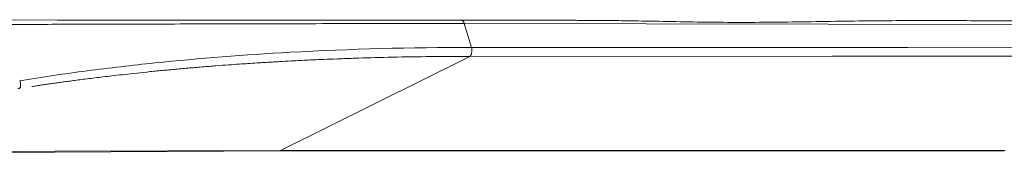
# Model space of a CAD drawing. Header units: millimetres. Extents: x 5811 to 10627, y -754 to 7105.
# Tile 4 of 7: x 6725 to 6961, y 1770 to 1802. Entities that reach past the tile are written whole.
import ezdxf

# ---------------------------------------------------------------- set-up
doc = ezdxf.new("R2010")
doc.units = ezdxf.units.MM
doc.layers.add('Aparatos eléctricos', color=7, linetype='Continuous', lineweight=9)

# ---------------------------------------------------------------- blocks, each defined once
blk = doc.blocks.new('34284WP - 34284WP KLIM S Black_light oak wood fan DC SMART-642360-Alzado_PDF')
at = {"color": 254, "lineweight": 9, "true_color": 0xcccccc}
for p, q in [((6787.54, 1770.94), (6679.3, 1770.32)), ((6790.83, 1770.94), (6787.54, 1770.94)), ((6961.16, 1770.93), (6790.83, 1770.94))]:
    blk.add_line(p, q, dxfattribs=at)
at = {"color": 254, "lineweight": 9, "true_color": 0xcccccc, "flags": 128}
for points in [[(6831.09, 1802.24), (6734.25, 1802.29), (6687.76, 1802.33), (6664.34, 1802.35), (6658.07, 1802.37), (6650.23, 1802.39), (6647.46, 1802.39)], [(6833.47, 1795.74), (6832.61, 1798.59), (6831.75, 1801.43)], [(7006.17, 1801.15), (6918.96, 1801.3), (6831.75, 1801.43)], [(7007.29, 1795.64), (6972.68, 1795.66), (6937.99, 1795.68), (6903.22, 1795.7), (6868.38, 1795.72), (6833.47, 1795.74)], [(6833.06, 1793.59), (6810.39, 1782.29), (6787.72, 1770.98)], [(7006.78, 1793.63), (6919.92, 1793.61), (6833.06, 1793.59)], [(6679.47, 1770.36), (6733.61, 1770.85), (6787.72, 1770.98)], [(6787.72, 1770.98), (6789.36, 1770.98), (6791.01, 1770.98)], [(6791.01, 1770.98), (6876.17, 1770.98), (6961.34, 1770.97)]]:
    blk.add_lwpolyline(points, dxfattribs=at)
at = {"color": 254, "lineweight": 9, "true_color": 0xcccccc}
for points, knots in [([(6831.75, 1801.43), (6821.34, 1801.45), (6806.79, 1801.44), (6789.78, 1801.42), (6774.12, 1801.38), (6760.36, 1801.34), (6748.16, 1801.31), (6739.77, 1801.29), (6733.26, 1801.27), (6728.42, 1801.25), (6724.93, 1801.25), (6721.78, 1801.24), (6718.94, 1801.23), (6716.1, 1801.23), (6712.98, 1801.22), (6709.52, 1801.21), (6705.94, 1801.2), (6702.18, 1801.19), (6698.37, 1801.19), (6694.19, 1801.18), (6689.71, 1801.17), (6685.34, 1801.16), (6681.48, 1801.16), (6678.31, 1801.15), (6675.51, 1801.15), (6672.98, 1801.14), (6670.49, 1801.14), (6668.16, 1801.14), (6666.08, 1801.14), (6664.09, 1801.13), (6662.03, 1801.13), (6659.99, 1801.13), (6658.06, 1801.13), (6656.12, 1801.13), (6654.11, 1801.12), (6652.05, 1801.11), (6649.36, 1801.1), (6647.35, 1801.1), (6645.99, 1801.1)], [0, 0, 0, 0, 0.083333, 0.125, 0.166667, 0.25, 0.291667, 0.333333, 0.375, 0.395833, 0.416667, 0.4375, 0.458333, 0.479167, 0.5, 0.520833, 0.541667, 0.5625, 0.583333, 0.604167, 0.625, 0.645833, 0.666667, 0.6875, 0.708333, 0.729167, 0.75, 0.770833, 0.791667, 0.8125, 0.833333, 0.854167, 0.875, 0.895833, 0.916667, 0.9375, 0.958333, 1, 1, 1, 1]), ([(7005.31, 1802.06), (6999.15, 1802.07), (6986.91, 1802.08), (6968.71, 1802.09), (6953.86, 1802.15), (6942.02, 1802.17), (6933.12, 1802.15), (6924.05, 1802.05), (6911.83, 1801.84), (6896.77, 1801.65), (6883.13, 1801.9), (6873.73, 1802.08), (6868.33, 1802.16), (6864.22, 1802.2), (6860.09, 1802.22), (6854.57, 1802.25), (6844.89, 1802.27), (6836.56, 1802.25), (6830.99, 1802.23)], [-1, -1, -1, -1, -0.9, -0.8, -0.7, -0.65, -0.6, -0.55, -0.5, -0.4, -0.3, -0.25, -0.225, -0.2, -0.175, -0.15, -0.1, 0, 0, 0, 0]), ([(6831.75, 1801.43), (6831.72, 1801.56), (6831.65, 1801.75), (6831.53, 1801.96), (6831.4, 1802.12), (6831.21, 1802.24), (6831.06, 1802.24), (6830.99, 1802.23)], [0, 0, 0, 0, 0.25, 0.375, 0.5, 0.75, 1, 1, 1, 1]), ([(6833.47, 1795.74), (6818.97, 1795.74), (6793.62, 1795.08), (6762.93, 1792.69), (6741.36, 1790.18), (6730.58, 1788.61), (6725.22, 1787.74)], [0, 0, 0, 0, 0.4, 0.7, 0.85, 1, 1, 1, 1]), ([(6833.47, 1795.74), (6833.52, 1795.59), (6833.56, 1795.32), (6833.58, 1794.95), (6833.57, 1794.68), (6833.53, 1794.43), (6833.47, 1794.19), (6833.39, 1793.98), (6833.26, 1793.75), (6833.14, 1793.63), (6833.06, 1793.59)], [0, 0, 0, 0, 0.2, 0.3, 0.4, 0.5, 0.6, 0.7, 0.8, 1, 1, 1, 1]), ([(6728.1, 1786.34), (6728.48, 1786.4), (6729.32, 1786.53), (6730.59, 1786.72), (6731.81, 1786.9), (6732.91, 1787.05), (6734.02, 1787.21), (6735.27, 1787.39), (6736.65, 1787.57), (6738.07, 1787.76), (6739.61, 1787.96), (6741.33, 1788.19), (6743.18, 1788.42), (6745.78, 1788.73), (6748.77, 1789.08), (6752.54, 1789.5), (6755.68, 1789.83), (6758.98, 1790.16), (6762.21, 1790.46), (6765.5, 1790.76), (6768.95, 1791.05), (6772.29, 1791.32), (6775.38, 1791.55), (6777.85, 1791.72), (6779.92, 1791.86), (6781.7, 1791.98), (6783.31, 1792.08), (6784.72, 1792.17), (6786.16, 1792.25), (6787.91, 1792.35), (6790.15, 1792.48), (6793.03, 1792.62), (6796.07, 1792.77), (6798.84, 1792.89), (6802.04, 1793.01), (6806.68, 1793.18), (6813.28, 1793.37), (6822.44, 1793.54), (6829.38, 1793.59), (6833.06, 1793.59)], [0.0611164, 0.0611164, 0.0611164, 0.0611164, 0.0833333, 0.1111111, 0.1388889, 0.1666667, 0.1944444, 0.2222222, 0.25, 0.2777778, 0.3055556, 0.3333333, 0.3611111, 0.3888889, 0.4444444, 0.4722222, 0.5, 0.5277778, 0.5555556, 0.5833333, 0.6111111, 0.6388889, 0.6666667, 0.6944444, 0.7222222, 0.75, 0.7638889, 0.7777778, 0.7916667, 0.8055556, 0.8333333, 0.8611111, 0.875, 0.8888889, 0.9027778, 0.9166667, 0.9444444, 0.9722222, 1, 1, 1, 1]), ([(6725.22, 1787.74), (6725.28, 1787.61), (6725.34, 1787.4), (6725.4, 1787.13), (6725.43, 1786.94), (6725.44, 1786.76), (6725.45, 1786.59), (6725.44, 1786.44), (6725.41, 1786.31), (6725.38, 1786.18), (6725.33, 1786.07), (6725.26, 1785.99), (6725.17, 1785.92), (6725.01, 1785.87), (6724.88, 1785.84), (6724.79, 1785.83)], [0, 0, 0, 0, 0.125, 0.1875, 0.25, 0.3125, 0.375, 0.4375, 0.5, 0.5625, 0.625, 0.6875, 0.75, 0.84375, 1, 1, 1, 1])]:
    blk.add_open_spline(points, degree=3, knots=knots, dxfattribs=at)
for points in [[(6784.64, 1802.25), (6784.53, 1802.25), (6784.42, 1802.25), (6784.3, 1802.25)], [(6816.74, 1802.23), (6815.55, 1802.24), (6814.36, 1802.24), (6813.17, 1802.24)], [(6830.99, 1802.23), (6830.13, 1802.23), (6829.28, 1802.23), (6828.42, 1802.23)], [(6787.54, 1770.94), (6787.6, 1770.94), (6787.66, 1770.95), (6787.72, 1770.98)], [(6790.83, 1770.94), (6790.89, 1770.94), (6790.95, 1770.95), (6791.01, 1770.98)]]:
    blk.add_open_spline(points, degree=3, dxfattribs=at)

msp = doc.modelspace()

# ---------------------------------------------------------------- block references
at = {"layer": 'Aparatos eléctricos'}
msp.add_blockref('34284WP - 34284WP KLIM S Black_light oak wood fan DC SMART-642360-Alzado_PDF', (0, 0), dxfattribs=at)

doc.saveas('drawing.dxf')
